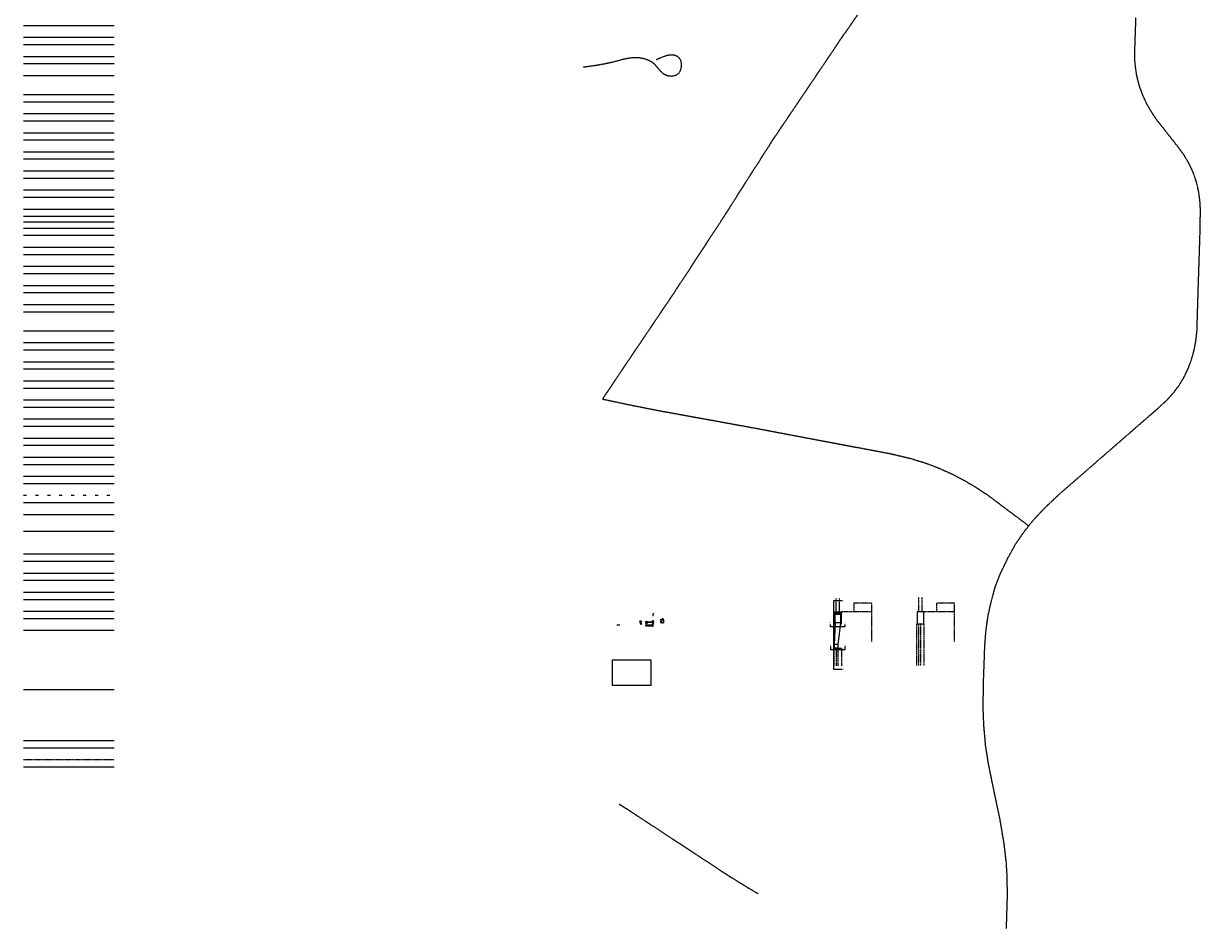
# Model space of a CAD drawing. Header units: feet. Extents: x 2259994 to 2426581, y 202954 to 438869.
# Tile 10 of 12: x 2259994 to 2263944, y 432201 to 435239. Entities that reach past the tile are written whole.
import ezdxf

# ---------------------------------------------------------------- set-up
doc = ezdxf.new("R2010")
doc.units = ezdxf.units.FT
doc.header["$MEASUREMENT"] = 0
for name, pattern in [('5', [0.1, 0.05, -0.05]), ('breakline', [0]), ('CL', [2, 0.3, -0.15, 1.4, -0.15]), ('cl20', [100, 5, -5, 80, -5, 5]), ('combsanstormex', [0]), ('DASHED2', [0.375, 0.25, -0.125]), ('dsolidcl', [0]), ('fenceex', [0]), ('fencepr', [0]), ('foex', [0]), ('fopr', [0]), ('gas', [0]), ('gasex', [0]), ('gateex', [0]), ('gatepr', [0]), ('grltex', [0]), ('grltex_pr', [0]), ('lane', [40, 10, -30]), ('OhDOT_USTN1', [0.055, 0.014, -0.041]), ('OhDOT_USTN3', [0.22, 0.165, -0.055]), ('OhDOT_USTN5', [0.11, 0.055, -0.055]), ('ppleft', [0]), ('ppright', [0]), ('rr', [0]), ('rr2', [0]), ('rumblestrip', [0]), ('san', [0]), ('sanex', [0]), ('shrublt', [0]), ('shrubrt', [0]), ('treelt', [0]), ('treert', [0]), ('water', [0]), ('waterex', [0]), ('yieldex', [0]), ('yieldpr', [0])]:
    doc.linetypes.add(name, pattern=pattern)
for name, color, linetype in [('DR_P_Cells', 151, 'Continuous'), ('DR_P_Drive_Pipe', 151, 'Continuous'), ('DR_P_Storm_Sewer', 151, 'Continuous'), ('DR_X_Cells', 121, 'Continuous'), ('DR_X_Drive_Pipe', 151, 'OhDOT_USTN5'), ('DR_X_Storm_Sewer', 151, 'OhDOT_USTN5'), ('GE_X_CL_20', 7, 'cl20'), ('PM_P_CL_Dashed', 2, 'lane'), ('PM_P_CL_Pass_Proh_Lt', 2, 'ppleft'), ('PM_P_CL_Pass_Proh_Rt', 2, 'ppright'), ('PM_P_Transverse_Line', 7, 'Continuous'), ('PV_P_Curb', 120, 'Continuous'), ('PV_P_Walk', 231, 'Continuous'), ('PV_X_Curb', 120, 'OhDOT_USTN1'), ('PV_X_Steps', 120, 'OhDOT_USTN1'), ('PV_X_Walk', 120, 'OhDOT_USTN5'), ('RW_X_CL', 6, 'CL'), ('SH_Data', 7, 'Continuous'), ('SH_TextH', 4, 'Continuous'), ('XS_P_Curb', 254, 'Continuous'), ('XS_P_Pavt_Layers', 251, 'Continuous'), ('XS_P_Pavt_Surface', 251, 'Continuous'), ('XS_P_Subgrade', 4, 'Continuous'), ('XS_P_Surface', 3, 'Continuous'), ('XS_X_Pavt', 133, 'OhDOT_USTN3')]:
    doc.layers.add(name, color=color, linetype=linetype)
doc.styles.add('30-LT', font='calibri.ttf')
doc.styles.add('31-LT', font='calibrii.ttf')
doc.styles.add('Slanted Sub-Title (0.17) Font 31', font='calibrii.ttf', dxfattribs={"height": 0.17})
doc.linetypes.add('CHEMPR', pattern='A,4,-0.25,["C",31-LT,S=0.14,R=0,X=-0.0631,Y=-0.07],-0.25', length=4.5)
doc.linetypes.add('DRAINEX', pattern='A,0.15,-0.18,0.15,-0.18,0.15,-0.18,0.15,-0.18,0.15,-0.125,["D",30-LT,S=0.125,R=0,X=-0.0377,Y=-0.0625],-0.125', length=1.72)
doc.linetypes.add('DRAINPR', pattern='A,4,-0.25,["D",31-LT,S=0.14,R=0,X=-0.0551,Y=-0.07],-0.25', length=4.5)
doc.linetypes.add('FMEX', pattern='A,0.15,-0.18,0.15,-0.18,0.15,-0.18,0.15,-0.18,0.15,-0.25,["FM",30-LT,S=0.125,R=0,X=-0.0982,Y=-0.0625],-0.25', length=1.97)
doc.linetypes.add('FMPR', pattern='A,4,-0.25,["FM",31-LT,S=0.14,R=0,X=-0.1285,Y=-0.07],-0.25', length=4.5)
doc.linetypes.add('GLARESC', pattern='A,0,-0.5,["l",30-LT,S=0.7,R=45,X=-0.305,Y=-0.35],-0.5', length=1)
doc.linetypes.add('GREX', pattern='A,0.15,-0.18,0.15,-0.18,0.15,-0.18,0.15,-0.18,0.15,-0.25,["GR",30-LT,S=0.125,R=0,X=-0.0942,Y=-0.0625],-0.25', length=1.97)
doc.linetypes.add('GRLTEXPR', pattern='A,0,[231,WEQSHP.shx,S=0.004,R=90,X=0,Y=0],0.3125,[232,WEQSHP.shx,S=0.004,R=90,X=0,Y=0],0.3125', length=0.625)
doc.linetypes.add('GRPR', pattern='A,4,-0.25,["GR",31-LT,S=0.14,R=0,X=-0.1262,Y=-0.07],-0.25', length=4.5)
doc.linetypes.add('GRRTEXPR', pattern='A,0,[231,WEQSHP.shx,S=0.004,R=-90,X=0,Y=0],0.3125,[232,WEQSHP.shx,S=0.004,R=-90,X=0,Y=0],0.3125', length=0.625)
doc.linetypes.add('IRRGPR', pattern='A,4,-0.25,["I",31-LT,S=0.14,R=0,X=-0.0367,Y=-0.07],-0.25', length=4.5)
doc.linetypes.add('JUTE', pattern='A,0.35,[234,WEQSHP.shx,S=0.075,R=0,X=0,Y=0],0.35', length=0.7)
doc.linetypes.add('OHPOWEREX', pattern='A,0.6,-0.1,0.1,-0.1,0.6,-0.25,["OHP",30-LT,S=0.125,R=0,X=-0.1597,Y=-0.0625],-0.25', length=2)
doc.linetypes.add('OHPOWERPR', pattern='A,1.7,-0.2,0.2,-0.2,1.7,-0.25,["OHP",31-LT,S=0.14,R=0,X=-0.2,Y=-0.07],-0.25', length=4.5)
doc.linetypes.add('PROPERTY', pattern='A,0.75,["}",31-LT,S=0.14,R=0,X=-0.0614,Y=-0.0678],0.75', length=1.5)
doc.linetypes.add('RASEX', pattern='A,0.15,-0.18,0.15,-0.18,0.15,-0.18,0.15,-0.18,0.15,-0.225,["RAS",30-LT,S=0.125,R=0,X=-0.1518,Y=-0.0625],-0.225', length=1.92)
doc.linetypes.add('RASPR', pattern='A,4,-0.25,["RAS",31-LT,S=0.14,R=0,X=-0.1848,Y=-0.07],-0.25', length=4.5)
doc.linetypes.add('ROWEXSH', pattern='A,0.8,-0.45,["Ex R/W",30-LT,S=0.14,R=0,X=-0.35,Y=-0.07],-0.45', length=1.7)
doc.linetypes.add('ROWPRMD', pattern='A,2,-0.2525,["R/W",31-LT,S=0.14,R=0,X=-0.175,Y=-0.07],-0.2525', length=2.505)
doc.linetypes.add('ROWPRSH', pattern='A,1,-0.2525,["R/W",31-LT,S=0.14,R=0,X=-0.175,Y=-0.07],-0.2525', length=1.505)
doc.linetypes.add('SFEX', pattern='A,0.15,-0.18,0.15,-0.18,0.15,-0.18,0.15,-0.18,0.15,-0.25,["SF",30-LT,S=0.125,R=0,X=-0.0933,Y=-0.0625],-0.25', length=1.97)
doc.linetypes.add('SGEX', pattern='A,0.15,-0.18,0.15,-0.18,0.15,-0.18,0.15,-0.18,0.15,-0.25,["SG",30-LT,S=0.125,R=0,X=-0.0933,Y=-0.0625],-0.25', length=1.97)
doc.linetypes.add('SGPR', pattern='A,4,-0.25,["SG",31-LT,S=0.14,R=0,X=-0.1216,Y=-0.07],-0.25', length=4.5)
doc.linetypes.add('SSFEX', pattern='A,0.15,-0.18,0.15,-0.18,0.15,-0.18,0.15,-0.18,0.15,-0.225,["SSF",30-LT,S=0.125,R=0,X=-0.1439,Y=-0.0625],-0.125', length=1.82)
doc.linetypes.add('SSFPR', pattern='A,4,-0.25,["SSF",31-LT,S=0.14,R=0,X=-0.1809,Y=-0.07],-0.25', length=4.5)
doc.linetypes.add('STMEX', pattern='A,0.15,-0.18,0.15,-0.18,0.15,-0.18,0.15,-0.18,0.15,-0.25,["STM",30-LT,S=0.125,R=0,X=-0.1587,Y=-0.0625],-0.25', length=1.97)
doc.linetypes.add('STMPR', pattern='A,4,-0.25,["STM",31-LT,S=0.14,R=0,X=-0.1985,Y=-0.07],-0.25', length=4.5)
doc.linetypes.add('TDREX', pattern='A,0.15,-0.18,0.15,-0.18,0.15,-0.18,0.15,-0.18,0.15,-0.225,["TDR",30-LT,S=0.125,R=0,X=-0.1665,Y=-0.0625],-0.225', length=1.92)
doc.linetypes.add('TDRPR', pattern='A,4,-0.25,["TDR",31-LT,S=0.14,R=0,X=-0.208,Y=-0.07],-0.25', length=4.5)
doc.linetypes.add('TRACKS', pattern='A,0.15,[130,ltypeshp.shx,S=0.25,R=0,X=0,Y=0],0.15', length=0.3)
doc.linetypes.add('TREELINE_L', pattern='A,0,-0.13,[130,AECCLAND,S=0.13,R=0,X=0,Y=0],-0.12', length=0.25)
doc.linetypes.add('WASEX', pattern='A,0.15,-0.18,0.15,-0.18,0.15,-0.18,0.15,-0.18,0.15,-0.225,["WAS",30-LT,S=0.125,R=0,X=-0.1567,Y=-0.0625],-0.225', length=1.92)
doc.linetypes.add('WASPR', pattern='A,4,-0.25,["WAS",31-LT,S=0.14,R=0,X=-0.2008,Y=-0.07],-0.25', length=4.5)
doc.linetypes.add('WATERPR', pattern='A,4,-0.125,["W",31-LT,S=0.14,R=0,X=-0.0745,Y=-0.07],-0.125', length=4.25)

# ---------------------------------------------------------------- blocks, each defined once
blk = doc.blocks.new('arrow HD')
at = {"layer": 'SH_TextH'}
h = blk.add_hatch(color=256, dxfattribs=at)
h.dxf.hatch_style = 1
h.paths.add_polyline_path([(0, 0.1875), (-0.15625, 0), (0, 0), (0.15625, 0)])
blk.add_lwpolyline([(0, 0.1875), (-0.15625, 0), (0, 0), (0.15625, 0)], close=True, dxfattribs=at)

msp = doc.modelspace()

# ---------------------------------------------------------------- linework, layer by layer
at = {"layer": 'DR_P_Cells'}
for p, q in [((2261984.66633, 433220.35603), (2261994.66633, 433220.35603)), ((2262084.49207, 433219.81803), (2262083.99207, 433219.81803)), ((2262085.8254, 433217.7347), (2262104.99207, 433217.7347)), ((2262085.8254, 433216.7347), (2262104.99207, 433216.7347)), ((2262097.162, 433217.82293), (2262094.37932, 433217.85146)), ((2262097.162, 433217.82293), (2262096.54449, 433217.99143)), ((2262104.41368, 433230.28077), (2262106.24702, 433230.28077)), ((2262104.41368, 433227.28077), (2262106.40916, 433227.28077)), ((2262104.87324, 433232.53077), (2262106.28746, 433232.53077)), ((2262104.87324, 433232.03077), (2262104.87324, 433232.53077)), ((2262104.87324, 433232.03077), (2262106.28746, 433232.03077)), ((2262104.87324, 433225.53077), (2262106.28746, 433225.53077)), ((2262104.87324, 433225.53077), (2262104.87324, 433225.03077)), ((2262104.87324, 433225.03077), (2262106.28746, 433225.03077)), ((2262105.08035, 433229.8641), (2262105.08035, 433232.03077)), ((2262105.08035, 433227.69744), (2262105.08035, 433225.53077)), ((2262106.08035, 433229.8641), (2262106.08035, 433232.03077)), ((2262106.08035, 433227.69744), (2262106.08035, 433225.53077)), ((2262106.28746, 433232.03077), (2262106.28746, 433232.53077)), ((2262106.28746, 433225.53077), (2262106.28746, 433225.03077))]:
    msp.add_line(p, q, dxfattribs=at)
at = {"layer": 'DR_P_Cells', "linetype": '5'}
msp.add_lwpolyline([(2262107.74714, 433260.26366), (2262107.74714, 433256.57616), (2262106.08047, 433256.57616)], dxfattribs=at)
at = {"layer": 'DR_P_Cells'}
for points in [[(2262714.59935, 433259.76946), (2262714.59935, 433263.76946), (2262738.59935, 433263.76946), (2262738.59935, 433259.76946)], [(2262735.22435, 433223.76946), (2262738.59935, 433223.76946), (2262738.59935, 433259.76946), (2262714.59935, 433259.76946), (2262714.59935, 433223.76946), (2262717.47435, 433223.76946)], [(2262065.4992, 433225.30451), (2262063.9992, 433225.30451), (2262063.9992, 433224.72117), (2262065.4992, 433224.72117)], [(2262066.9992, 433225.30451), (2262068.4992, 433225.30451), (2262068.4992, 433224.72117), (2262066.9992, 433224.72117)], [(2262084.41368, 433230.28077), (2262083.91368, 433230.28077), (2262083.91368, 433227.28077), (2262086.16368, 433227.28077), (2262086.16368, 433230.28077), (2262084.41368, 433230.28077)], [(2262083.99207, 433219.31803), (2262086.24207, 433219.31803), (2262086.24207, 433216.31803), (2262083.99207, 433216.31803), (2262083.99207, 433219.31803)], [(2262084.41368, 433229.8641), (2262085.74702, 433229.8641), (2262085.74702, 433227.69744), (2262084.33035, 433227.69744), (2262084.33035, 433229.8641), (2262084.41368, 433229.8641)], [(2262084.49207, 433216.7347), (2262085.8254, 433216.7347), (2262085.8254, 433218.90137), (2262084.40873, 433218.90137), (2262084.40873, 433216.7347), (2262084.49207, 433216.7347)], [(2262084.49207, 433219.31803), (2262084.49207, 433219.81803)], [(2262104.91368, 433230.28077), (2262104.41368, 433230.28077), (2262104.41368, 433227.28077), (2262106.66368, 433227.28077), (2262106.66368, 433230.28077), (2262104.91368, 433230.28077)], [(2262106.8254, 433219.31803), (2262104.5754, 433219.31803), (2262104.5754, 433216.31803), (2262106.8254, 433216.31803), (2262106.8254, 433219.31803)], [(2262104.91368, 433229.8641), (2262106.24702, 433229.8641), (2262106.24702, 433227.69744), (2262104.83035, 433227.69744), (2262104.83035, 433229.8641), (2262104.91368, 433229.8641)], [(2262106.3254, 433216.7347), (2262104.99207, 433216.7347), (2262104.99207, 433218.90137), (2262106.40873, 433218.90137), (2262106.40873, 433216.7347), (2262106.3254, 433216.7347)]]:
    msp.add_lwpolyline(points, dxfattribs=at)
for points in [[(2262717.59935, 433256.76946), (2262735.59935, 433256.76946), (2262735.59935, 433226.76946), (2262717.59935, 433226.76946)], [(2262064.83253, 433224.72117), (2262064.83253, 433222.80451), (2262067.66587, 433222.80451), (2262067.66587, 433224.72117), (2262066.9992, 433224.72117), (2262066.9992, 433223.47117), (2262065.4992, 433223.47117), (2262065.4992, 433224.72117)], [(2262067.10337, 433224.77327), (2262067.10337, 433225.30451), (2262065.39503, 433225.30451), (2262065.39503, 433224.77327), (2262065.08253, 433224.77327), (2262065.08253, 433224.72117), (2262065.45753, 433224.72117), (2262065.45753, 433225.13784), (2262067.04087, 433225.13784), (2262067.04087, 433224.72117), (2262067.41587, 433224.72117), (2262067.41587, 433224.77327)]]:
    msp.add_lwpolyline(points, close=True, dxfattribs=at)
msp.add_circle((2262105.6961, 433217.24363), 0.5, dxfattribs=at)
at = {"layer": 'DR_P_Drive_Pipe'}
for p, q in [((2262104.83035, 433229.28077), (2262085.74702, 433229.28077)), ((2262104.83035, 433228.28077), (2262085.74702, 433228.28077))]:
    msp.add_line(p, q, dxfattribs=at)
at = {"layer": 'DR_P_Storm_Sewer'}
for p, q in [((2262720.59935, 433259.76946), (2262720.59935, 433295.76946)), ((2262732.59935, 433259.76946), (2262732.59935, 433295.76946))]:
    msp.add_line(p, q, dxfattribs=at)
at = {"layer": 'DR_X_Cells'}
for p, q in [((2262132.7793, 433236.90435), (2262132.7793, 433239.61616)), ((2262133.7793, 433236.90435), (2262133.7793, 433239.61616))]:
    msp.add_line(p, q, dxfattribs=at)
for points in [[(2262992.4774, 433224.01946), (2263015.7274, 433224.01946), (2263015.7274, 433263.76946), (2262992.4774, 433263.76946)], [(2262132.31055, 433233.59185), (2262134.24805, 433233.59185), (2262134.24805, 433236.90435), (2262132.31055, 433236.90435)]]:
    msp.add_lwpolyline(points, close=True, dxfattribs=at)
at = {"layer": 'DR_X_Drive_Pipe'}
for p, q in [((2262083.99207, 433217.00396), (2262080.67419, 433217.08027)), ((2262084.33035, 433229.11377), (2262080.68953, 433229.11377)), ((2262084.33035, 433228.44777), (2262080.68953, 433228.44777)), ((2262083.99207, 433217.67114), (2262080.68953, 433217.74709)), ((2262105.08035, 433232.53077), (2262105.08035, 433234.83902)), ((2262105.08035, 433225.03077), (2262105.08035, 433222.06122)), ((2262106.08035, 433232.53077), (2262106.08035, 433234.82016)), ((2262106.08035, 433225.03077), (2262106.08035, 433222.04236))]:
    msp.add_line(p, q, dxfattribs=at)
for points in [[(2262087.55278, 433230.28077), (2262087.55278, 433227.28077), (2262089.80278, 433227.28077), (2262089.80278, 433230.28077), (2262087.55278, 433230.28077)], [(2262087.96945, 433229.8641), (2262089.38612, 433229.8641), (2262089.38612, 433227.69744), (2262087.96945, 433227.69744), (2262087.96945, 433229.8641), (2262087.96945, 433229.8641)]]:
    msp.add_lwpolyline(points, dxfattribs=at)
at = {"layer": 'DR_X_Storm_Sewer'}
for p, q in [((2262720.59935, 433295.76946), (2262720.59935, 433309.76946)), ((2262732.59935, 433295.76946), (2262732.59935, 433309.76946)), ((2262998.1024, 433263.76946), (2262998.1024, 433313.76946)), ((2263010.1024, 433263.76946), (2263010.1024, 433313.76946))]:
    msp.add_line(p, q, dxfattribs=at)
at = {"layer": 'GE_X_CL_20', "linetype": 'CHEMPR'}
msp.add_lwpolyline([(2259994.0389, 435232.86364), (2260297.84759, 435232.86364)], dxfattribs=at)
at = {"layer": 'GE_X_CL_20', "linetype": 'DRAINEX'}
msp.add_lwpolyline([(2259994.0389, 435192.95257), (2260297.84759, 435192.95257)], dxfattribs=at)
at = {"layer": 'GE_X_CL_20', "linetype": 'DRAINPR'}
msp.add_lwpolyline([(2259994.0389, 435168.79587), (2260297.84759, 435168.79587)], dxfattribs=at)
at = {"layer": 'GE_X_CL_20', "linetype": 'FMEX'}
msp.add_lwpolyline([(2259994.0389, 435128.8848), (2260297.84759, 435128.8848)], dxfattribs=at)
at = {"layer": 'GE_X_CL_20', "linetype": 'FMPR'}
msp.add_lwpolyline([(2259994.0389, 435104.72811), (2260297.84759, 435104.72811)], dxfattribs=at)
at = {"layer": 'GE_X_CL_20', "linetype": 'GLARESC'}
msp.add_lwpolyline([(2259994.0389, 435064.81703), (2260297.84759, 435064.81703)], dxfattribs=at)
at = {"layer": 'GE_X_CL_20', "linetype": 'GREX'}
msp.add_lwpolyline([(2259994.0389, 435000.74926), (2260297.84759, 435000.74926)], dxfattribs=at)
at = {"layer": 'GE_X_CL_20', "linetype": 'GRLTEXPR'}
msp.add_lwpolyline([(2259994.0389, 434976.59257), (2260297.84759, 434976.59257)], dxfattribs=at)
at = {"layer": 'GE_X_CL_20', "linetype": 'GRPR'}
msp.add_lwpolyline([(2259994.0389, 434936.68149), (2260297.84759, 434936.68149)], dxfattribs=at)
at = {"layer": 'GE_X_CL_20', "linetype": 'GRRTEXPR'}
msp.add_lwpolyline([(2259994.0389, 434912.5248), (2260297.84759, 434912.5248)], dxfattribs=at)
at = {"layer": 'GE_X_CL_20', "linetype": 'IRRGPR'}
msp.add_lwpolyline([(2259994.0389, 434872.61373), (2260297.84759, 434872.61373)], dxfattribs=at)
at = {"layer": 'GE_X_CL_20', "linetype": 'JUTE'}
msp.add_lwpolyline([(2259994.0389, 434848.45703), (2260297.84759, 434848.45703)], dxfattribs=at)
at = {"layer": 'GE_X_CL_20', "linetype": 'OHPOWEREX'}
msp.add_lwpolyline([(2259994.0389, 434808.54596), (2260297.84759, 434808.54596)], dxfattribs=at)
at = {"layer": 'GE_X_CL_20', "linetype": 'OHPOWERPR'}
msp.add_lwpolyline([(2259994.0389, 434784.38926), (2260297.84759, 434784.38926)], dxfattribs=at)
at = {"layer": 'GE_X_CL_20', "linetype": 'PROPERTY'}
msp.add_lwpolyline([(2259994.0389, 434744.47819), (2260297.84759, 434744.47819)], dxfattribs=at)
at = {"layer": 'GE_X_CL_20', "linetype": 'TRACKS'}
msp.add_lwpolyline([(2259994.0389, 434720.32149), (2260297.84759, 434720.32149)], dxfattribs=at)
at = {"layer": 'GE_X_CL_20', "linetype": 'RASEX'}
msp.add_lwpolyline([(2259994.0389, 434680.41042), (2260297.84759, 434680.41042)], dxfattribs=at)
at = {"layer": 'GE_X_CL_20', "linetype": 'RASPR'}
msp.add_lwpolyline([(2259994.0389, 434656.25373), (2260297.84759, 434656.25373)], dxfattribs=at)
at = {"layer": 'GE_X_CL_20', "linetype": 'ROWEXSH'}
msp.add_lwpolyline([(2259994.0389, 434616.34265), (2260297.84759, 434616.34265)], dxfattribs=at)
at = {"layer": 'GE_X_CL_20', "linetype": 'ROWPRSH'}
msp.add_lwpolyline([(2259994.0389, 434592.18596), (2260297.84759, 434592.18596)], dxfattribs=at)
at = {"layer": 'GE_X_CL_20', "linetype": 'ROWPRMD'}
msp.add_lwpolyline([(2259994.0389, 434573.43788), (2260297.84759, 434573.43788)], dxfattribs=at)
at = {"layer": 'GE_X_CL_20', "linetype": 'SFEX'}
msp.add_lwpolyline([(2259994.0389, 434552.27488), (2260297.84759, 434552.27488)], dxfattribs=at)
at = {"layer": 'GE_X_CL_20', "linetype": 'SGEX'}
msp.add_lwpolyline([(2259994.0389, 434528.11819), (2260297.84759, 434528.11819)], dxfattribs=at)
at = {"layer": 'GE_X_CL_20', "linetype": 'SGPR'}
msp.add_lwpolyline([(2259994.0389, 434488.20711), (2260297.84759, 434488.20711)], dxfattribs=at)
at = {"layer": 'GE_X_CL_20', "linetype": 'SSFEX'}
msp.add_lwpolyline([(2259994.0389, 434464.05042), (2260297.84759, 434464.05042)], dxfattribs=at)
at = {"layer": 'GE_X_CL_20', "linetype": 'SSFPR'}
msp.add_lwpolyline([(2259994.0389, 434424.13935), (2260297.84759, 434424.13935)], dxfattribs=at)
at = {"layer": 'GE_X_CL_20', "linetype": 'STMEX'}
msp.add_lwpolyline([(2259994.0389, 434399.98265), (2260297.84759, 434399.98265)], dxfattribs=at)
at = {"layer": 'GE_X_CL_20', "linetype": 'STMPR'}
msp.add_lwpolyline([(2259994.0389, 434360.07158), (2260297.84759, 434360.07158)], dxfattribs=at)
at = {"layer": 'GE_X_CL_20', "linetype": 'TDREX'}
msp.add_lwpolyline([(2259994.0389, 434335.91488), (2260297.84759, 434335.91488)], dxfattribs=at)
at = {"layer": 'GE_X_CL_20', "linetype": 'TDRPR'}
msp.add_lwpolyline([(2259994.0389, 434296.00381), (2260297.84759, 434296.00381)], dxfattribs=at)
at = {"layer": 'GE_X_CL_20', "linetype": 'TREELINE_L'}
msp.add_lwpolyline([(2259994.0389, 434271.84712), (2260297.84759, 434271.84712)], dxfattribs=at)
at = {"layer": 'GE_X_CL_20', "linetype": 'WASEX'}
msp.add_lwpolyline([(2259994.0389, 434207.77935), (2260297.84759, 434207.77935)], dxfattribs=at)
at = {"layer": 'GE_X_CL_20', "linetype": 'WASPR'}
msp.add_lwpolyline([(2259994.0389, 434167.86827), (2260297.84759, 434167.86827)], dxfattribs=at)
at = {"layer": 'GE_X_CL_20', "linetype": 'WATERPR'}
msp.add_lwpolyline([(2259994.0389, 434143.71158), (2260297.84759, 434143.71158)], dxfattribs=at)
at = {"layer": 'GE_X_CL_20', "linetype": 'waterex'}
for points in [[(2259994.0389, 434103.8005), (2260297.84759, 434103.8005)], [(2259994.0389, 433266.27901), (2260297.84759, 433266.27901)]]:
    msp.add_lwpolyline(points, dxfattribs=at)
at = {"layer": 'GE_X_CL_20', "linetype": 'breakline'}
msp.add_lwpolyline([(2259994.0389, 434079.64381), (2260297.84759, 434079.64381)], dxfattribs=at)
at = {"layer": 'GE_X_CL_20', "linetype": 'combsanstormex'}
msp.add_lwpolyline([(2259994.0389, 434039.73274), (2260297.84759, 434039.73274)], dxfattribs=at)
at = {"layer": 'GE_X_CL_20', "linetype": 'dsolidcl'}
msp.add_lwpolyline([(2259994.0389, 434015.57604), (2260297.84759, 434015.57604)], dxfattribs=at)
at = {"layer": 'GE_X_CL_20', "linetype": 'fenceex'}
msp.add_lwpolyline([(2259994.0389, 433975.66497), (2260297.84759, 433975.66497)], dxfattribs=at)
at = {"layer": 'GE_X_CL_20', "linetype": 'fencepr'}
msp.add_lwpolyline([(2259994.0389, 433951.50827), (2260297.84759, 433951.50827)], dxfattribs=at)
at = {"layer": 'GE_X_CL_20', "linetype": 'foex'}
msp.add_lwpolyline([(2259994.0389, 433911.5972), (2260297.84759, 433911.5972)], dxfattribs=at)
at = {"layer": 'GE_X_CL_20', "linetype": 'fopr'}
msp.add_lwpolyline([(2259994.0389, 433887.4405), (2260297.84759, 433887.4405)], dxfattribs=at)
at = {"layer": 'GE_X_CL_20', "linetype": 'gas'}
msp.add_lwpolyline([(2259994.0389, 433847.52943), (2260297.84759, 433847.52943)], dxfattribs=at)
at = {"layer": 'GE_X_CL_20', "linetype": 'gasex'}
msp.add_lwpolyline([(2259994.0389, 433823.37274), (2260297.84759, 433823.37274)], dxfattribs=at)
at = {"layer": 'GE_X_CL_20', "linetype": 'gateex'}
msp.add_lwpolyline([(2259994.0389, 433783.46166), (2260297.84759, 433783.46166)], dxfattribs=at)
at = {"layer": 'GE_X_CL_20', "linetype": 'gatepr'}
msp.add_lwpolyline([(2259994.0389, 433759.30497), (2260297.84759, 433759.30497)], dxfattribs=at)
at = {"layer": 'GE_X_CL_20', "linetype": 'grltex'}
msp.add_lwpolyline([(2259994.0389, 433719.39389), (2260297.84759, 433719.39389)], dxfattribs=at)
at = {"layer": 'GE_X_CL_20', "linetype": 'grltex_pr'}
msp.add_lwpolyline([(2259994.0389, 433695.2372), (2260297.84759, 433695.2372)], dxfattribs=at)
at = {"layer": 'GE_X_CL_20', "linetype": 'lane'}
msp.add_lwpolyline([(2259994.0389, 433655.32612), (2260297.84759, 433655.32612)], dxfattribs=at)
at = {"layer": 'GE_X_CL_20', "linetype": 'rr'}
msp.add_lwpolyline([(2259994.0389, 433631.16943), (2260297.84759, 433631.16943)], dxfattribs=at)
at = {"layer": 'GE_X_CL_20', "linetype": 'rr2'}
msp.add_lwpolyline([(2259994.0389, 433591.25836), (2260297.84759, 433591.25836)], dxfattribs=at)
at = {"layer": 'GE_X_CL_20', "linetype": 'rumblestrip'}
msp.add_lwpolyline([(2259994.0389, 433535.47403), (2260297.84759, 433535.47403)], dxfattribs=at)
at = {"layer": 'GE_X_CL_20', "linetype": 'san'}
msp.add_lwpolyline([(2259994.0389, 433458.48232), (2260297.84759, 433458.48232)], dxfattribs=at)
at = {"layer": 'GE_X_CL_20', "linetype": 'sanex'}
msp.add_lwpolyline([(2259994.0389, 433434.32562), (2260297.84759, 433434.32562)], dxfattribs=at)
at = {"layer": 'GE_X_CL_20', "linetype": 'shrublt'}
msp.add_lwpolyline([(2259994.0389, 433394.41455), (2260297.84759, 433394.41455)], dxfattribs=at)
at = {"layer": 'GE_X_CL_20', "linetype": 'shrubrt'}
msp.add_lwpolyline([(2259994.0389, 433370.25786), (2260297.84759, 433370.25786)], dxfattribs=at)
at = {"layer": 'GE_X_CL_20', "linetype": 'treert'}
msp.add_lwpolyline([(2259994.0389, 433330.34678), (2260297.84759, 433330.34678)], dxfattribs=at)
at = {"layer": 'GE_X_CL_20', "linetype": 'treelt'}
msp.add_lwpolyline([(2259994.0389, 433306.19009), (2260297.84759, 433306.19009)], dxfattribs=at)
at = {"layer": 'GE_X_CL_20', "linetype": 'water'}
msp.add_lwpolyline([(2259994.0389, 433242.12232), (2260297.84759, 433242.12232)], dxfattribs=at)
at = {"layer": 'GE_X_CL_20', "linetype": 'yieldex'}
msp.add_lwpolyline([(2259994.0389, 433202.21124), (2260297.84759, 433202.21124)], dxfattribs=at)
at = {"layer": 'GE_X_CL_20', "linetype": 'yieldpr'}
msp.add_lwpolyline([(2259994.0389, 433004.03448), (2260297.84759, 433004.03448)], dxfattribs=at)
at = {"layer": 'PM_P_CL_Dashed', "linetype": 'DASHED2', "ltscale": 0.25, "flags": 128}
msp.add_lwpolyline([(2259994.0389, 432768.1372), (2260297.84759, 432768.1372)], dxfattribs=at)
at = {"layer": 'PM_P_CL_Pass_Proh_Lt', "ltscale": 0.025, "flags": 128}
msp.add_lwpolyline([(2259994.0389, 432832.20497), (2260297.84759, 432832.20497)], dxfattribs=at)
at = {"layer": 'PM_P_CL_Pass_Proh_Rt', "ltscale": 0.025, "flags": 128}
msp.add_lwpolyline([(2259994.0389, 432808.04828), (2260297.84759, 432808.04828)], dxfattribs=at)
at = {"layer": 'PM_P_Transverse_Line', "color": 2}
msp.add_lwpolyline([(2259994.0389, 432743.98051), (2260297.84759, 432743.98051)], dxfattribs=at)
at = {"layer": 'PV_P_Curb'}
for p, q in [((2262084.49207, 433219.81803), (2262083.99207, 433219.81803)), ((2262083.99207, 433219.81803), (2262083.99207, 433219.31803)), ((2262084.49207, 433219.31803), (2262084.49207, 433219.81803)), ((2262106.3254, 433219.81803), (2262106.8254, 433219.81803)), ((2262106.3254, 433219.81803), (2262106.3254, 433219.31803)), ((2262106.8254, 433219.81803), (2262106.8254, 433219.31803)), ((2262717.59935, 433226.76946), (2262714.59935, 433154.76946)), ((2262735.59935, 433226.76946), (2262726.59935, 433154.76946)), ((2262726.59935, 433154.76946), (2262714.59935, 433154.76946)), ((2262714.59935, 433154.76946), (2262714.59935, 433142.76946)), ((2262726.59935, 433142.76946), (2262714.59935, 433142.76946)), ((2262726.59935, 433154.76946), (2262726.59935, 433142.76946))]:
    msp.add_line(p, q, dxfattribs=at)
for points in [[(2262083.83035, 433222.06122), (2262083.83035, 433232.92925)], [(2262084.24702, 433232.92925), (2262084.24702, 433222.06122), (2262084.23035, 433222.06122)], [(2262106.24702, 433221.88013), (2262106.24702, 433234.65793)], [(2262106.66368, 433234.83902), (2262106.66368, 433222.06122)]]:
    msp.add_lwpolyline(points, dxfattribs=at)
at = {"layer": 'PV_P_Walk'}
for p, q in [((2262065.7492, 433232.37371), (2262067.2906, 433232.37371)), ((2262065.7492, 433228.23775), (2262067.2906, 433228.23775)), ((2262068.4992, 433224.96092), (2262068.7489, 433224.96092))]:
    msp.add_line(p, q, dxfattribs=at)
at = {"layer": 'PV_P_Walk', "linetype": '5'}
msp.add_lwpolyline([(2262107.28877, 433249.95116), (2262107.28877, 433257.20116)], dxfattribs=at)
at = {"layer": 'PV_P_Walk'}
for points in [[(2262065.7492, 433232.7173), (2262067.43163, 433232.7173)], [(2262065.7492, 433228.58134), (2262067.43163, 433228.58134)], [(2262068.4992, 433225.30451), (2262068.88993, 433225.30451)]]:
    msp.add_lwpolyline(points, dxfattribs=at)
at = {"layer": 'PV_X_Curb'}
for p, q in [((2262997.7274, 433224.01946), (2262997.7274, 433082.76946)), ((2262720.59935, 433142.76946), (2262720.59935, 433082.76946))]:
    msp.add_line(p, q, dxfattribs=at)
for points in [[(2262132.62308, 433226.59185), (2262132.62308, 433233.59185), (2262133.03975, 433233.59185), (2262133.03975, 433226.59185)], [(2262133.03975, 433226.59185), (2262133.03975, 433233.59185), (2262133.53975, 433233.59185), (2262133.53975, 433226.59185)], [(2262991.7274, 433082.76946), (2262991.7274, 433224.01946), (2263003.7274, 433224.01946), (2263003.7274, 433082.76946)], [(2262714.59935, 433082.76946), (2262714.59935, 433142.76946), (2262726.59935, 433142.76946), (2262726.59935, 433082.76946)]]:
    msp.add_lwpolyline(points, dxfattribs=at)
at = {"layer": 'PV_X_Steps'}
for points in [[(2262133.53975, 433226.59185), (2262133.53975, 433233.59185), (2262134.53975, 433233.59185), (2262134.53975, 433226.59185)], [(2263015.7274, 433224.01946), (2263015.7274, 433082.76946)], [(2262726.59935, 433142.76946), (2262738.59935, 433142.76946), (2262738.59935, 433082.76946)]]:
    msp.add_lwpolyline(points, dxfattribs=at)
at = {"layer": 'PV_X_Walk'}
for points in [[(2262840.59935, 433263.76946), (2262840.59935, 433293.76946), (2262780.59935, 433293.76946), (2262780.59935, 433263.76946)], [(2263117.7274, 433263.76946), (2263117.7274, 433293.76946), (2263057.7274, 433293.76946), (2263057.7274, 433263.76946)], [(2262840.59935, 433163.76946), (2262840.59935, 433263.76946), (2262738.59935, 433263.76946)], [(2263117.7274, 433163.76946), (2263117.7274, 433263.76946), (2263015.7274, 433263.76946)], [(2262134.24805, 433233.59185), (2262134.24805, 433236.90435), (2262142.24805, 433236.90435), (2262142.24805, 433226.59185), (2262134.53975, 433226.59185)]]:
    msp.add_lwpolyline(points, dxfattribs=at)
for points in [[(2262142.24805, 433236.90435), (2262142.24805, 433240.40435), (2262136.24805, 433240.40435), (2262136.24805, 433236.90435)], [(2262141.24805, 433237.90435), (2262141.24805, 433239.90435), (2262137.24805, 433239.90435), (2262137.24805, 433237.90435)]]:
    msp.add_lwpolyline(points, close=True, dxfattribs=at)
at = {"layer": 'RW_X_CL'}
for points in [[(2261937.64594, 433978.49101), (2262014.27964, 434093.18435), (2262179.31507, 434338.12153), (2262349.9522, 434599.03373), (2262428.94285, 434723.89503), (2262517.37411, 434861.71562), (2262728.06824, 435174.46467), (2262779.30075, 435248.21551), (2262804.80234, 435284.20526)], [(2263367.25266, 433553.04173), (2263387.38057, 433577.02561), (2263421.08195, 433612.85493), (2263470.0953, 433659.34992), (2263793.23376, 433940.43138), (2263831.39576, 433975.24594), (2263852.83568, 433999.0661), (2263871.9462, 434024.55818), (2263888.43206, 434051.72151), (2263902.19516, 434080.42552), (2263913.36672, 434110.37461), (2263922.01238, 434141.20821), (2263928.16525, 434172.69666), (2263931.98939, 434204.64345), (2263935.7092, 434328.91584), (2263942.21673, 434531.64214), (2263943.69114, 434613.67019), (2263941.67703, 434645.8112), (2263937.26891, 434677.4591), (2263929.94215, 434708.41737), (2263919.59801, 434738.48851), (2263906.27028, 434767.34508), (2263890.0564, 434794.79023), (2263871.48196, 434820.98769), (2263800.3056, 434911.47996), (2263781.36994, 434939.08784), (2263763.74498, 434968.95917), (2263749.30078, 435000.40629), (2263738.82606, 435029.55912), (2263729.98881, 435064.354), (2263726.96355, 435083.17876), (2263723.90188, 435110.69478), (2263723.16861, 435138.99919), (2263725.43632, 435206.43212), (2263727.28376, 435259.10623)], [(2261871.94823, 435093.06523), (2261891.75692, 435095.86148), (2261915.1076, 435099.21646), (2261939.14659, 435103.35884), (2261968.17015, 435109.30732), (2262009.09724, 435120.24627), (2262028.47942, 435123.73085), (2262045.13982, 435125.63996), (2262062.4577, 435124.56483), (2262076.72604, 435121.55336), (2262093.22568, 435115.49267), (2262102.24731, 435110.37982), (2262110.90871, 435103.46317), (2262119.7358, 435093.10263), (2262130.2361, 435080.6768), (2262140.34173, 435071.43207), (2262146.96835, 435067.53181), (2262157.07168, 435063.66568), (2262168.61693, 435062.7851), (2262180.75142, 435064.49573), (2262188.22778, 435068.5656), (2262193.99811, 435073.74998), (2262198.06241, 435080.08166), (2262201.24023, 435088.44647), (2262202.38458, 435097.10557), (2262202.08537, 435106.35457), (2262199.78616, 435115.01203), (2262196.04437, 435121.63571), (2262190.26945, 435127.14324), (2262184.13495, 435130.48608), (2262177.27932, 435132.91029), (2262165.73406, 435133.46311), (2262154.5835, 435131.85124), (2262144.08975, 435128.56712), (2262135.13734, 435125.38209), (2262117.26566, 435117.30632)], [(2261937.64594, 433978.49101), (2262006.92106, 433963.6623), (2262022.92792, 433960.2253), (2262118.41034, 433941.17645), (2262273.81849, 433912.93668), (2262440.18201, 433882.6021), (2262905.19387, 433794.76631), (2262968.43423, 433779.73846), (2263015.04601, 433765.75325), (2263060.64205, 433748.84843), (2263105.09144, 433729.08994), (2263148.42665, 433706.83834), (2263190.35275, 433682.19174), (2263230.90188, 433655.24888), (2263322.23995, 433586.67355), (2263367.25266, 433553.04173)], [(2263292.61107, 432201.31051), (2263295.91192, 432308.00354), (2263295.22885, 432373.1727), (2263292.28955, 432421.84353), (2263284.71903, 432486.48514), (2263271.20528, 432566.96562), (2263246.06524, 432686.53625), (2263231.93305, 432756.09483), (2263222.79068, 432814.73382), (2263216.72737, 432883.60672), (2263214.5712, 432941.23193), (2263215.4882, 433023.71897), (2263219.99442, 433150.05828), (2263224.10465, 433202.8318), (2263227.47243, 433227.82519), (2263231.46323, 433253.50755), (2263242.69188, 433303.59472), (2263255.72598, 433350.07495), (2263272.17312, 433392.09586), (2263297.73311, 433445.37036), (2263320.24849, 433486.08189), (2263348.40427, 433528.10773), (2263367.25266, 433553.04173)], [(2261993.40928, 432619.07444), (2262087.20404, 432557.61721), (2262361.92888, 432377.27735), (2262432.2332, 432333.84929), (2262459.06845, 432318.05175)]]:
    msp.add_lwpolyline(points, dxfattribs=at)
at = {"layer": 'SH_Data'}
msp.add_lwpolyline([(2261970.44084, 433102.6396), (2262098.79928, 433102.6396), (2262098.79928, 433017.35319), (2261970.44084, 433017.35319)], close=True, dxfattribs=at)
at = {"layer": 'SH_TextH'}
for points in [[(2262741.81616, 433301.57759), (2262711.81616, 433301.57759), (2262711.81616, 433071.82334), (2262741.81616, 433071.82334)], [(2262067.34829, 433233.05064), (2262067.34829, 433232.75064), (2262067.59829, 433232.65064), (2262067.09829, 433232.45064), (2262067.34829, 433232.35064), (2262067.34829, 433232.05064)], [(2262067.34829, 433228.91467), (2262067.34829, 433228.61467), (2262067.59829, 433228.51467), (2262067.09829, 433228.31467), (2262067.34829, 433228.21467), (2262067.34829, 433227.91467)], [(2262107.92386, 433230.03077), (2262107.92386, 433228.78077), (2262082.90032, 433228.78077), (2262082.90032, 433230.03077)], [(2262083.53035, 433232.92925), (2262083.83035, 433232.92925), (2262083.93035, 433233.17925), (2262084.13035, 433232.67925), (2262084.23035, 433232.92925), (2262084.53035, 433232.92925)], [(2262083.53035, 433222.06122), (2262083.83035, 433222.06122), (2262083.93035, 433222.31122), (2262084.13035, 433221.81122), (2262084.23035, 433222.06122), (2262084.53035, 433222.06122)], [(2262104.70896, 433234.83902), (2262105.66153, 433234.83902), (2262105.94762, 433235.08902), (2262106.19445, 433234.58902), (2262106.38518, 433234.83902), (2262107.43981, 433234.83902)], [(2262104.70896, 433222.06122), (2262105.66153, 433222.06122), (2262105.94762, 433222.31122), (2262106.19445, 433221.81122), (2262106.38518, 433222.06122), (2262107.43981, 433222.06122)], [(2262701.3685, 433221.5578), (2262701.3685, 433214.5578), (2262751.3685, 433214.5578), (2262751.3685, 433221.5578)], [(2262701.59935, 433147.73143), (2262701.59935, 433137.73143), (2262751.59935, 433137.73143), (2262751.59935, 433147.73143)]]:
    msp.add_lwpolyline(points, dxfattribs=at)
at = {"layer": 'SH_TextH', "const_width": 0.025}
for points in [[(2262062.64296, 433233.71554), (2262062.64296, 433233.61134)], [(2262062.64296, 433229.60042), (2262062.64296, 433229.49622)], [(2262063.0183, 433233.60533), (2262063.0183, 433233.45953)], [(2262063.0183, 433229.49022), (2262063.0183, 433229.34442)], [(2262063.41583, 433233.45419), (2262063.41015, 433232.95333)], [(2262063.41583, 433229.33908), (2262063.41015, 433228.83821)], [(2262063.76089, 433232.94765), (2262063.75522, 433232.44774)], [(2262063.76089, 433228.83254), (2262063.75522, 433228.33263)], [(2262064.29087, 433232.2173), (2262064.2852, 433231.71739)], [(2262064.29087, 433228.10219), (2262064.2852, 433227.60228)]]:
    msp.add_lwpolyline(points, dxfattribs=at)
at = {"layer": 'XS_P_Curb'}
for points in [[(2262064.7492, 433232.2173), (2262064.7492, 433232.2173), (2262063.83253, 433232.2173), (2262063.83253, 433233.6965), (2262064.2492, 433233.6965), (2262064.2492, 433234.1548), (2262064.7492, 433234.1548), (2262064.7492, 433233.1756), (2262065.7492, 433233.1756), (2262065.7492, 433232.2173)], [(2262064.7492, 433228.10219), (2262064.7492, 433228.10219), (2262063.83253, 433228.10219), (2262063.83253, 433229.58139), (2262064.2492, 433229.58139), (2262064.2492, 433229.83139), (2262064.9992, 433229.83139), (2262064.9992, 433229.06049), (2262065.7492, 433229.06049), (2262065.7492, 433228.10219)]]:
    msp.add_lwpolyline(points, close=True, dxfattribs=at)
at = {"layer": 'XS_P_Pavt_Layers'}
for p, q in [((2262062.58253, 433233.6123), (2262063.83253, 433233.5923)), ((2262062.58253, 433233.4665), (2262063.83253, 433233.4465)), ((2262062.58253, 433229.49719), (2262063.83253, 433229.47719)), ((2262062.58253, 433229.35139), (2262063.83253, 433229.33139))]:
    msp.add_line(p, q, dxfattribs=at)
at = {"layer": 'XS_P_Pavt_Surface'}
for p, q in [((2262062.58253, 433233.7165), (2262063.83253, 433233.6965)), ((2262062.58253, 433229.60139), (2262063.83253, 433229.58139))]:
    msp.add_line(p, q, dxfattribs=at)
at = {"layer": 'XS_P_Subgrade'}
for p, q in [((2262062.58253, 433232.9665), (2262063.83253, 433232.9465)), ((2262062.58253, 433232.4665), (2262063.83253, 433232.4465)), ((2262062.58253, 433228.85139), (2262063.83253, 433228.83139)), ((2262062.58253, 433228.35139), (2262063.83253, 433228.33139))]:
    msp.add_line(p, q, dxfattribs=at)
for points in [[(2262063.83253, 433232.2173), (2262065.7492, 433232.2173), (2262065.7492, 433231.7173), (2262063.83253, 433231.7173)], [(2262063.83253, 433228.10219), (2262065.7492, 433228.10219), (2262065.7492, 433227.60219), (2262063.83253, 433227.60219)]]:
    msp.add_lwpolyline(points, close=True, dxfattribs=at)
at = {"layer": 'XS_P_Surface'}
for p, q in [((2262095.32788, 433219.55137), (2262084.49207, 433219.31803)), ((2262095.32803, 433218.55114), (2262086.24207, 433218.35549)), ((2262106.3254, 433219.31803), (2262095.32788, 433219.55137)), ((2262104.5754, 433218.35494), (2262095.32803, 433218.55114))]:
    msp.add_line(p, q, dxfattribs=at)
at = {"layer": 'XS_X_Pavt'}
for p, q in [((2262061.33253, 433233.7365), (2262062.58253, 433233.7165)), ((2262061.33253, 433233.6323), (2262062.58253, 433233.6123)), ((2262061.33253, 433233.4865), (2262062.58253, 433233.4665)), ((2262061.33253, 433232.9865), (2262062.58253, 433232.9665)), ((2262061.33253, 433232.4865), (2262062.58253, 433232.4665)), ((2262061.33253, 433229.62139), (2262062.58253, 433229.60139)), ((2262061.33253, 433229.51719), (2262062.58253, 433229.49719)), ((2262061.33253, 433229.37139), (2262062.58253, 433229.35139)), ((2262061.33253, 433228.87139), (2262062.58253, 433228.85139)), ((2262061.33253, 433228.37139), (2262062.58253, 433228.35139))]:
    msp.add_line(p, q, dxfattribs=at)

# ---------------------------------------------------------------- block references
at = {"layer": 'SH_TextH', "rotation": 270}
for p in [(2262738.81616, 433301.57759), (2262738.81616, 433071.82334)]:
    msp.add_blockref('arrow HD', p, dxfattribs=at)
at = {"layer": 'SH_TextH', "xscale": -1}
for p in [(2262082.90032, 433230.03077), (2262107.92386, 433230.03077)]:
    msp.add_blockref('arrow HD', p, dxfattribs=at)
at = {"layer": 'SH_TextH'}
for p in [(2262701.3685, 433221.5578), (2262751.3685, 433221.5578), (2262701.59935, 433144.73143), (2262751.59935, 433144.73143)]:
    msp.add_blockref('arrow HD', p, dxfattribs=at)

# ---------------------------------------------------------------- texts
at = {"layer": 'SH_TextH', "char_height": 4.8, "width": 3.4, "attachment_point": 5, "rotation": 270, "style": 'Slanted Sub-Title (0.17) Font 31'}
for insert in [(2262745.21616, 433301.57759), (2262745.21616, 433071.82334)]:
    msp.add_mtext('A', dxfattribs=dict(at, insert=insert))
at = {"layer": 'SH_TextH', "char_height": 4.8, "width": 3.4, "attachment_point": 5, "style": 'Slanted Sub-Title (0.17) Font 31'}
for s, insert in [('C', (2262701.3685, 433227.9578)), ('C', (2262751.3685, 433227.9578)), ('B', (2262701.59935, 433151.13143)), ('B', (2262751.59935, 433151.13143))]:
    msp.add_mtext(s, dxfattribs=dict(at, insert=insert))

doc.saveas('drawing.dxf')
